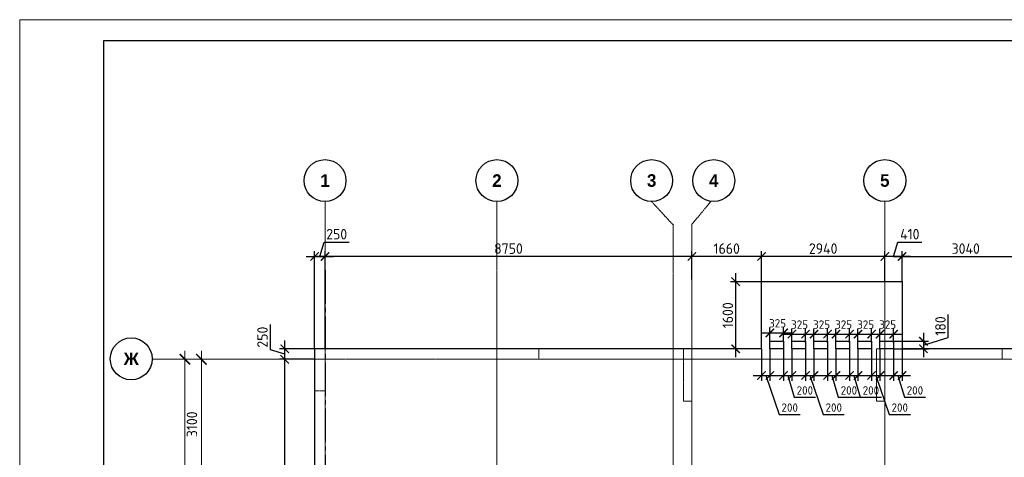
# Model space of a CAD drawing. Header units: millimetres. Extents: x -42044588 to 856694, y -806701 to 941911.
# Tile 21 of 256: x -203199 to -179718, y -417207 to -406777. Entities that reach past the tile are written whole.
import ezdxf

# ---------------------------------------------------------------- set-up
doc = ezdxf.new("R2010")
doc.units = ezdxf.units.MM
for name, pattern in [('______5', [1100, 800, -100, 100, -100]), ('DASHED', [7, 5, -2, 0]), ('осевая', [50.8, 31.75, -6.35, 6.35, -6.35])]:
    doc.linetypes.add(name, pattern=pattern)
for name, color, linetype, lineweight in [('907Сл Осевые', 1, 'Continuous', 0), ('Оси', 40, '______5', 18), ('Перекрытие ж_бетон', 1, 'Continuous', 30), ('РАЗМЕРЫ', 1, 'Continuous', 9), ('ТОНКИЕ', 7, 'Continuous', 9)]:
    doc.layers.add(name, color=color, linetype=linetype, lineweight=lineweight)
doc.layers.add('Колонна_ бетон', color=7, linetype='Continuous', lineweight=50, true_color=0xb4b496)
doc.layers.add('ТОЛСТЫЕ_ОСНОВНЫЕ', color=6, linetype='Continuous')
doc.styles.add('Century Gothic', font='GOTHIC.TTF')
doc.styles.add('GOST-2.304_Type-B', font='GOST_Common.ttf')
doc.dimstyles.new('СПДС', dxfattribs={"dimscale": 100, "dimtxt": 2.5, "dimasz": 2, "dimexe": 1.25, "dimexo": 0, "dimtad": 1, "dimdec": 0, "dimrnd": 5, "dimtxsty": 'GOST-2.304_Type-B', "dimblk": 'ARCHTICK', "dimcen": 2.5, "dimdle": 2, "dimclrd": 1, "dimclre": 1, "dimclrt": 1, "dimadec": 0, "dimazin": 2, "dimtfac": 0.75, "dimtdec": 0, "dimtmove": 1, "dimatfit": 3, "dimfxl": 0, "dimtolj": 1, "dimarcsym": 0})

# ---------------------------------------------------------------- blocks, each defined once
blk = doc.blocks.new('_ArchTick')
at = {"color": 0, "linetype": 'ByBlock', "const_width": 0.15}
blk.add_lwpolyline([(-0.5, -0.5), (0.5, 0.5)], dxfattribs=at)
blk = doc.blocks.new('*D1132')
at = {"layer": 'DEFPOINTS', "color": 0, "transparency": 16777216}
for p in [(-196879, -414871), (-196168, -414871), (-196586, -431271)]:
    blk.add_point(p, dxfattribs=at)
at = {"layer": 'РАЗМЕРЫ', "color": 1, "lineweight": -2, "transparency": 16777216}
for p, q in [((-196879, -431471), (-196879, -414671)), ((-196168, -414871), (-197004, -414871)), ((-196586, -431271), (-197004, -431271))]:
    blk.add_line(p, q, dxfattribs=at)
at = {"layer": 'РАЗМЕРЫ', "color": 1, "lineweight": -2, "transparency": 16777216, "xscale": 200, "yscale": 200, "zscale": 200}
for p, rotation in [((-196879, -414871), 90), ((-196879, -431271), 270)]:
    blk.add_blockref('_ArchTick', p, dxfattribs=dict(at, rotation=rotation))
at = {"layer": 'РАЗМЕРЫ', "color": 1, "lineweight": 0, "transparency": 16777216, "insert": (-197066, -423071), "char_height": 250, "attachment_point": 5, "rotation": 90, "style": 'GOST-2.304_Type-B'}
blk.add_mtext('\\A1;16400', dxfattribs=at)
blk = doc.blocks.new('*D1133')
at = {"layer": 'DEFPOINTS', "color": 0, "transparency": 16777216}
for p in [(-196879, -414621), (-196168, -414621), (-196168, -414871)]:
    blk.add_point(p, dxfattribs=at)
at = {"layer": 'РАЗМЕРЫ', "color": 1, "lineweight": -2, "transparency": 16777216}
for p, q in [((-197222, -414643), (-197222, -414043)), ((-196879, -415071), (-196879, -414421)), ((-196879, -414746), (-197222, -414643)), ((-196168, -414621), (-197004, -414621)), ((-196168, -414871), (-197004, -414871))]:
    blk.add_line(p, q, dxfattribs=at)
at = {"layer": 'РАЗМЕРЫ', "color": 1, "lineweight": -2, "transparency": 16777216, "xscale": 200, "yscale": 200, "zscale": 200}
for p, rotation in [((-196879, -414621), 90), ((-196879, -414871), 270)]:
    blk.add_blockref('_ArchTick', p, dxfattribs=dict(at, rotation=rotation))
at = {"layer": 'РАЗМЕРЫ', "color": 1, "lineweight": 0, "transparency": 16777216, "insert": (-197410, -414343), "char_height": 250, "attachment_point": 5, "rotation": 90, "style": 'GOST-2.304_Type-B'}
blk.add_mtext('\\A1;250', dxfattribs=at)
blk = doc.blocks.new('*D1134')
at = {"layer": 'DEFPOINTS', "color": 0, "transparency": 16777216}
for p in [(-195918, -412420), (-196168, -414621), (-195918, -414621)]:
    blk.add_point(p, dxfattribs=at)
at = {"layer": 'РАЗМЕРЫ', "color": 1, "lineweight": -2, "transparency": 16777216}
for p, q in [((-196043, -412420), (-195940, -412076)), ((-195940, -412076), (-195340, -412076)), ((-196168, -414621), (-196168, -412295)), ((-195918, -414621), (-195918, -412295)), ((-196368, -412420), (-195718, -412420))]:
    blk.add_line(p, q, dxfattribs=at)
at = {"layer": 'РАЗМЕРЫ', "color": 1, "lineweight": -2, "transparency": 16777216, "xscale": 200, "yscale": 200, "zscale": 200, "rotation": 180}
blk.add_blockref('_ArchTick', (-196168, -412420), dxfattribs=at)
at = {"layer": 'РАЗМЕРЫ', "color": 1, "lineweight": -2, "transparency": 16777216, "xscale": 200, "yscale": 200, "zscale": 200}
blk.add_blockref('_ArchTick', (-195918, -412420), dxfattribs=at)
at = {"layer": 'РАЗМЕРЫ', "color": 1, "lineweight": 0, "transparency": 16777216, "insert": (-195640, -411889), "char_height": 250, "attachment_point": 5, "style": 'GOST-2.304_Type-B'}
blk.add_mtext('\\A1;250', dxfattribs=at)
blk = doc.blocks.new('подложка стн 1-го этажа')
at = {"layer": 'Колонна_ бетон', "color": 252, "linetype": 'DASHED', "lineweight": 0, "ltscale": 0.5, "true_color": 0x939598, "transparency": 33554687}
for points, elevation in [([(7794, 26362), (8044, 26362), (8044, 25362), (7794, 25362)], -560), ([(12144, 26362), (13144, 26362), (13144, 26112), (12144, 26112)], -560), ([(16594, 26362), (16794, 26362), (16794, 25112), (16594, 25112)], -560), ([(21194, 26362), (21394, 26362), (21394, 25112), (21194, 25112)], -560), ([(24194, 26362), (25194, 26362), (25194, 26112), (24194, 26112)], -360), ([(24194, 26362), (25194, 26362), (25194, 26112), (24194, 26112)], -560)]:
    blk.add_lwpolyline(points, close=True, dxfattribs=dict(at, elevation=elevation))
blk = doc.blocks.new('*U6686')
at = {"layer": 'ТОЛСТЫЕ_ОСНОВНЫЕ', "color": 6}
blk.add_lwpolyline([(20, 5), (886, 5), (886, 415), (20, 415)], close=True, dxfattribs=at)
at = {"layer": 'ТОНКИЕ'}
blk.add_lwpolyline([(0, 0), (891, 0), (891, 420), (0, 420)], close=True, dxfattribs=at)
blk = doc.blocks.new('*D1110')
at = {"layer": 'DEFPOINTS', "color": 0, "transparency": 16777216}
for p in [(-182358, -414621, 0), (-182158, -414621), (-182158, -415257)]:
    blk.add_point(p, dxfattribs=at)
at = {"layer": 'РАЗМЕРЫ', "color": 1, "lineweight": -2, "transparency": 16777216}
for p, q in [((-182358, -414621), (-182358, -415382)), ((-182158, -414621), (-182158, -415382)), ((-182558, -415257), (-181958, -415257)), ((-182258, -415257), (-182102, -415776)), ((-182102, -415776), (-181597, -415776))]:
    blk.add_line(p, q, dxfattribs=at)
at = {"layer": 'РАЗМЕРЫ', "color": 1, "lineweight": -2, "transparency": 16777216, "xscale": 200, "yscale": 200, "zscale": 200, "rotation": 180}
blk.add_blockref('_ArchTick', (-182358, -415257), dxfattribs=at)
at = {"layer": 'РАЗМЕРЫ', "color": 1, "lineweight": -2, "transparency": 16777216, "xscale": 200, "yscale": 200, "zscale": 200}
blk.add_blockref('_ArchTick', (-182158, -415257), dxfattribs=at)
at = {"layer": 'РАЗМЕРЫ', "color": 1, "lineweight": 0, "transparency": 16777216, "insert": (-181850, -415613), "char_height": 200, "attachment_point": 5, "style": 'GOST-2.304_Type-B'}
blk.add_mtext('\\A1;200', dxfattribs=at)
blk = doc.blocks.new('*D1111')
at = {"layer": 'DEFPOINTS', "color": 0, "transparency": 16777216}
for p in [(-182883, -414621, 0), (-182683, -414621), (-182683, -415257)]:
    blk.add_point(p, dxfattribs=at)
at = {"layer": 'РАЗМЕРЫ', "color": 1, "lineweight": -2, "transparency": 16777216}
for p, q in [((-182883, -414621), (-182883, -415382)), ((-182683, -414621), (-182683, -415382)), ((-183083, -415257), (-182483, -415257)), ((-182783, -415257), (-182464, -416184)), ((-182464, -416184), (-181959, -416184))]:
    blk.add_line(p, q, dxfattribs=at)
at = {"layer": 'РАЗМЕРЫ', "color": 1, "lineweight": -2, "transparency": 16777216, "xscale": 200, "yscale": 200, "zscale": 200, "rotation": 180}
blk.add_blockref('_ArchTick', (-182883, -415257), dxfattribs=at)
at = {"layer": 'РАЗМЕРЫ', "color": 1, "lineweight": -2, "transparency": 16777216, "xscale": 200, "yscale": 200, "zscale": 200}
blk.add_blockref('_ArchTick', (-182683, -415257), dxfattribs=at)
at = {"layer": 'РАЗМЕРЫ', "color": 1, "lineweight": 0, "transparency": 16777216, "insert": (-182212, -416022), "char_height": 200, "attachment_point": 5, "style": 'GOST-2.304_Type-B'}
blk.add_mtext('\\A1;200', dxfattribs=at)
blk = doc.blocks.new('*D1112')
at = {"layer": 'DEFPOINTS', "color": 0, "transparency": 16777216}
for p in [(-184983, -414621, 0), (-184783, -414621), (-184783, -415257)]:
    blk.add_point(p, dxfattribs=at)
at = {"layer": 'РАЗМЕРЫ', "color": 1, "lineweight": -2, "transparency": 16777216}
for p, q in [((-184983, -414621), (-184983, -415382)), ((-184783, -414621), (-184783, -415382)), ((-185183, -415257), (-184583, -415257)), ((-184883, -415257), (-184727, -415776)), ((-184727, -415776), (-184222, -415776))]:
    blk.add_line(p, q, dxfattribs=at)
at = {"layer": 'РАЗМЕРЫ', "color": 1, "lineweight": -2, "transparency": 16777216, "xscale": 200, "yscale": 200, "zscale": 200, "rotation": 180}
blk.add_blockref('_ArchTick', (-184983, -415257), dxfattribs=at)
at = {"layer": 'РАЗМЕРЫ', "color": 1, "lineweight": -2, "transparency": 16777216, "xscale": 200, "yscale": 200, "zscale": 200}
blk.add_blockref('_ArchTick', (-184783, -415257), dxfattribs=at)
at = {"layer": 'РАЗМЕРЫ', "color": 1, "lineweight": 0, "transparency": 16777216, "insert": (-184475, -415613), "char_height": 200, "attachment_point": 5, "style": 'GOST-2.304_Type-B'}
blk.add_mtext('\\A1;200', dxfattribs=at)
blk = doc.blocks.new('*D1113')
at = {"layer": 'DEFPOINTS', "color": 0, "transparency": 16777216}
for p in [(-185508, -414621, 0), (-185308, -414621), (-185308, -415257)]:
    blk.add_point(p, dxfattribs=at)
at = {"layer": 'РАЗМЕРЫ', "color": 1, "lineweight": -2, "transparency": 16777216}
for p, q in [((-185508, -414621), (-185508, -415382)), ((-185308, -414621), (-185308, -415382)), ((-185708, -415257), (-185108, -415257)), ((-185408, -415257), (-185089, -416184)), ((-185089, -416184), (-184584, -416184))]:
    blk.add_line(p, q, dxfattribs=at)
at = {"layer": 'РАЗМЕРЫ', "color": 1, "lineweight": -2, "transparency": 16777216, "xscale": 200, "yscale": 200, "zscale": 200, "rotation": 180}
blk.add_blockref('_ArchTick', (-185508, -415257), dxfattribs=at)
at = {"layer": 'РАЗМЕРЫ', "color": 1, "lineweight": -2, "transparency": 16777216, "xscale": 200, "yscale": 200, "zscale": 200}
blk.add_blockref('_ArchTick', (-185308, -415257), dxfattribs=at)
at = {"layer": 'РАЗМЕРЫ', "color": 1, "lineweight": 0, "transparency": 16777216, "insert": (-184836, -416022), "char_height": 200, "attachment_point": 5, "style": 'GOST-2.304_Type-B'}
blk.add_mtext('\\A1;200', dxfattribs=at)
blk = doc.blocks.new('*D1114')
at = {"layer": 'DEFPOINTS', "color": 0, "transparency": 16777216}
for p in [(-183933, -414621, 0), (-183733, -414621), (-183733, -415257)]:
    blk.add_point(p, dxfattribs=at)
at = {"layer": 'РАЗМЕРЫ', "color": 1, "lineweight": -2, "transparency": 16777216}
for p, q in [((-183933, -414621), (-183933, -415382)), ((-183733, -414621), (-183733, -415382)), ((-184133, -415257), (-183533, -415257)), ((-183833, -415257), (-183677, -415776)), ((-183677, -415776), (-183172, -415776))]:
    blk.add_line(p, q, dxfattribs=at)
at = {"layer": 'РАЗМЕРЫ', "color": 1, "lineweight": -2, "transparency": 16777216, "xscale": 200, "yscale": 200, "zscale": 200, "rotation": 180}
blk.add_blockref('_ArchTick', (-183933, -415257), dxfattribs=at)
at = {"layer": 'РАЗМЕРЫ', "color": 1, "lineweight": -2, "transparency": 16777216, "xscale": 200, "yscale": 200, "zscale": 200}
blk.add_blockref('_ArchTick', (-183733, -415257), dxfattribs=at)
at = {"layer": 'РАЗМЕРЫ', "color": 1, "lineweight": 0, "transparency": 16777216, "insert": (-183425, -415613), "char_height": 200, "attachment_point": 5, "style": 'GOST-2.304_Type-B'}
blk.add_mtext('\\A1;200', dxfattribs=at)
blk = doc.blocks.new('*D1115')
at = {"layer": 'DEFPOINTS', "color": 0, "transparency": 16777216}
for p in [(-184458, -414621, 0), (-184258, -414621), (-184258, -415257)]:
    blk.add_point(p, dxfattribs=at)
at = {"layer": 'РАЗМЕРЫ', "color": 1, "lineweight": -2, "transparency": 16777216}
for p, q in [((-184458, -414621), (-184458, -415382)), ((-184258, -414621), (-184258, -415382)), ((-184658, -415257), (-184058, -415257)), ((-184358, -415257), (-184039, -416184)), ((-184039, -416184), (-183534, -416184))]:
    blk.add_line(p, q, dxfattribs=at)
at = {"layer": 'РАЗМЕРЫ', "color": 1, "lineweight": -2, "transparency": 16777216, "xscale": 200, "yscale": 200, "zscale": 200, "rotation": 180}
blk.add_blockref('_ArchTick', (-184458, -415257), dxfattribs=at)
at = {"layer": 'РАЗМЕРЫ', "color": 1, "lineweight": -2, "transparency": 16777216, "xscale": 200, "yscale": 200, "zscale": 200}
blk.add_blockref('_ArchTick', (-184258, -415257), dxfattribs=at)
at = {"layer": 'РАЗМЕРЫ', "color": 1, "lineweight": 0, "transparency": 16777216, "insert": (-183786, -416022), "char_height": 200, "attachment_point": 5, "style": 'GOST-2.304_Type-B'}
blk.add_mtext('\\A1;200', dxfattribs=at)
blk = doc.blocks.new('*D1116')
at = {"layer": 'DEFPOINTS', "color": 0, "transparency": 16777216}
for p in [(-183408, -414621, 0), (-183208, -414621), (-183208, -415257)]:
    blk.add_point(p, dxfattribs=at)
at = {"layer": 'РАЗМЕРЫ', "color": 1, "lineweight": -2, "transparency": 16777216}
for p, q in [((-183408, -414621), (-183408, -415382)), ((-183208, -414621), (-183208, -415382)), ((-183608, -415257), (-183008, -415257)), ((-183308, -415257), (-183152, -415776)), ((-183152, -415776), (-182647, -415776))]:
    blk.add_line(p, q, dxfattribs=at)
at = {"layer": 'РАЗМЕРЫ', "color": 1, "lineweight": -2, "transparency": 16777216, "xscale": 200, "yscale": 200, "zscale": 200, "rotation": 180}
blk.add_blockref('_ArchTick', (-183408, -415257), dxfattribs=at)
at = {"layer": 'РАЗМЕРЫ', "color": 1, "lineweight": -2, "transparency": 16777216, "xscale": 200, "yscale": 200, "zscale": 200}
blk.add_blockref('_ArchTick', (-183208, -415257), dxfattribs=at)
at = {"layer": 'РАЗМЕРЫ', "color": 1, "lineweight": 0, "transparency": 16777216, "insert": (-182900, -415613), "char_height": 200, "attachment_point": 5, "style": 'GOST-2.304_Type-B'}
blk.add_mtext('\\A1;200', dxfattribs=at)
blk = doc.blocks.new('*D1168')
at = {"layer": 'DEFPOINTS', "color": 0, "transparency": 16777216}
for p in [(-184983, -414242), (-185308, -414471), (-184983, -414441, 0)]:
    blk.add_point(p, dxfattribs=at)
at = {"layer": 'РАЗМЕРЫ', "color": 1, "lineweight": -2, "transparency": 16777216}
for p, q in [((-185308, -414471), (-185308, -414117)), ((-184983, -414441), (-184983, -414117)), ((-185508, -414242), (-184783, -414242))]:
    blk.add_line(p, q, dxfattribs=at)
at = {"layer": 'РАЗМЕРЫ', "color": 1, "lineweight": -2, "transparency": 16777216, "xscale": 200, "yscale": 200, "zscale": 200, "rotation": 180}
blk.add_blockref('_ArchTick', (-185308, -414242), dxfattribs=at)
at = {"layer": 'РАЗМЕРЫ', "color": 1, "lineweight": -2, "transparency": 16777216, "xscale": 200, "yscale": 200, "zscale": 200}
blk.add_blockref('_ArchTick', (-184983, -414242), dxfattribs=at)
at = {"layer": 'РАЗМЕРЫ', "color": 1, "lineweight": 0, "transparency": 16777216, "insert": (-185126, -414013), "char_height": 200, "attachment_point": 5, "style": 'GOST-2.304_Type-B'}
blk.add_mtext('\\A1;325', dxfattribs=at)
blk = doc.blocks.new('*D1117')
at = {"layer": 'DEFPOINTS', "color": 0, "transparency": 16777216}
for p in [(-184458, -414272), (-184783, -414471), (-184458, -414471, 0)]:
    blk.add_point(p, dxfattribs=at)
at = {"layer": 'РАЗМЕРЫ', "color": 1, "lineweight": -2, "transparency": 16777216}
for p, q in [((-184783, -414471), (-184783, -414147)), ((-184458, -414471), (-184458, -414147)), ((-184983, -414272), (-184258, -414272))]:
    blk.add_line(p, q, dxfattribs=at)
at = {"layer": 'РАЗМЕРЫ', "color": 1, "lineweight": -2, "transparency": 16777216, "xscale": 200, "yscale": 200, "zscale": 200, "rotation": 180}
blk.add_blockref('_ArchTick', (-184783, -414272), dxfattribs=at)
at = {"layer": 'РАЗМЕРЫ', "color": 1, "lineweight": -2, "transparency": 16777216, "xscale": 200, "yscale": 200, "zscale": 200}
blk.add_blockref('_ArchTick', (-184458, -414272), dxfattribs=at)
at = {"layer": 'РАЗМЕРЫ', "color": 1, "lineweight": 0, "transparency": 16777216, "insert": (-184601, -414043), "char_height": 200, "attachment_point": 5, "style": 'GOST-2.304_Type-B'}
blk.add_mtext('\\A1;325', dxfattribs=at)
blk = doc.blocks.new('*D1118')
at = {"layer": 'DEFPOINTS', "color": 0, "transparency": 16777216}
for p in [(-183933, -414272), (-184258, -414471), (-183933, -414471, 0)]:
    blk.add_point(p, dxfattribs=at)
at = {"layer": 'РАЗМЕРЫ', "color": 1, "lineweight": -2, "transparency": 16777216}
for p, q in [((-184258, -414471), (-184258, -414147)), ((-183933, -414471), (-183933, -414147)), ((-184458, -414272), (-183733, -414272))]:
    blk.add_line(p, q, dxfattribs=at)
at = {"layer": 'РАЗМЕРЫ', "color": 1, "lineweight": -2, "transparency": 16777216, "xscale": 200, "yscale": 200, "zscale": 200, "rotation": 180}
blk.add_blockref('_ArchTick', (-184258, -414272), dxfattribs=at)
at = {"layer": 'РАЗМЕРЫ', "color": 1, "lineweight": -2, "transparency": 16777216, "xscale": 200, "yscale": 200, "zscale": 200}
blk.add_blockref('_ArchTick', (-183933, -414272), dxfattribs=at)
at = {"layer": 'РАЗМЕРЫ', "color": 1, "lineweight": 0, "transparency": 16777216, "insert": (-184076, -414043), "char_height": 200, "attachment_point": 5, "style": 'GOST-2.304_Type-B'}
blk.add_mtext('\\A1;325', dxfattribs=at)
blk = doc.blocks.new('*D1119')
at = {"layer": 'DEFPOINTS', "color": 0, "transparency": 16777216}
for p in [(-183408, -414272), (-183733, -414471), (-183408, -414471, 0)]:
    blk.add_point(p, dxfattribs=at)
at = {"layer": 'РАЗМЕРЫ', "color": 1, "lineweight": -2, "transparency": 16777216}
for p, q in [((-183733, -414471), (-183733, -414147)), ((-183408, -414471), (-183408, -414147)), ((-183933, -414272), (-183208, -414272))]:
    blk.add_line(p, q, dxfattribs=at)
at = {"layer": 'РАЗМЕРЫ', "color": 1, "lineweight": -2, "transparency": 16777216, "xscale": 200, "yscale": 200, "zscale": 200, "rotation": 180}
blk.add_blockref('_ArchTick', (-183733, -414272), dxfattribs=at)
at = {"layer": 'РАЗМЕРЫ', "color": 1, "lineweight": -2, "transparency": 16777216, "xscale": 200, "yscale": 200, "zscale": 200}
blk.add_blockref('_ArchTick', (-183408, -414272), dxfattribs=at)
at = {"layer": 'РАЗМЕРЫ', "color": 1, "lineweight": 0, "transparency": 16777216, "insert": (-183551, -414043), "char_height": 200, "attachment_point": 5, "style": 'GOST-2.304_Type-B'}
blk.add_mtext('\\A1;325', dxfattribs=at)
blk = doc.blocks.new('*D1120')
at = {"layer": 'DEFPOINTS', "color": 0, "transparency": 16777216}
for p in [(-182883, -414272), (-183208, -414471), (-182883, -414471, 0)]:
    blk.add_point(p, dxfattribs=at)
at = {"layer": 'РАЗМЕРЫ', "color": 1, "lineweight": -2, "transparency": 16777216}
for p, q in [((-183208, -414471), (-183208, -414147)), ((-182883, -414471), (-182883, -414147)), ((-183408, -414272), (-182683, -414272))]:
    blk.add_line(p, q, dxfattribs=at)
at = {"layer": 'РАЗМЕРЫ', "color": 1, "lineweight": -2, "transparency": 16777216, "xscale": 200, "yscale": 200, "zscale": 200, "rotation": 180}
blk.add_blockref('_ArchTick', (-183208, -414272), dxfattribs=at)
at = {"layer": 'РАЗМЕРЫ', "color": 1, "lineweight": -2, "transparency": 16777216, "xscale": 200, "yscale": 200, "zscale": 200}
blk.add_blockref('_ArchTick', (-182883, -414272), dxfattribs=at)
at = {"layer": 'РАЗМЕРЫ', "color": 1, "lineweight": 0, "transparency": 16777216, "insert": (-183026, -414043), "char_height": 200, "attachment_point": 5, "style": 'GOST-2.304_Type-B'}
blk.add_mtext('\\A1;325', dxfattribs=at)
blk = doc.blocks.new('*D1121')
at = {"layer": 'DEFPOINTS', "color": 0, "transparency": 16777216}
for p in [(-182358, -414272), (-182683, -414471), (-182358, -414471, 0)]:
    blk.add_point(p, dxfattribs=at)
at = {"layer": 'РАЗМЕРЫ', "color": 1, "lineweight": -2, "transparency": 16777216}
for p, q in [((-182683, -414471), (-182683, -414147)), ((-182358, -414471), (-182358, -414147)), ((-182883, -414272), (-182158, -414272))]:
    blk.add_line(p, q, dxfattribs=at)
at = {"layer": 'РАЗМЕРЫ', "color": 1, "lineweight": -2, "transparency": 16777216, "xscale": 200, "yscale": 200, "zscale": 200, "rotation": 180}
blk.add_blockref('_ArchTick', (-182683, -414272), dxfattribs=at)
at = {"layer": 'РАЗМЕРЫ', "color": 1, "lineweight": -2, "transparency": 16777216, "xscale": 200, "yscale": 200, "zscale": 200}
blk.add_blockref('_ArchTick', (-182358, -414272), dxfattribs=at)
at = {"layer": 'РАЗМЕРЫ', "color": 1, "lineweight": 0, "transparency": 16777216, "insert": (-182501, -414043), "char_height": 200, "attachment_point": 5, "style": 'GOST-2.304_Type-B'}
blk.add_mtext('\\A1;325', dxfattribs=at)
blk = doc.blocks.new('*D1169')
at = {"layer": 'DEFPOINTS', "color": 0, "transparency": 16777216}
for p in [(-182568, -412420), (-182568, -413021), (-182158, -413026)]:
    blk.add_point(p, dxfattribs=at)
at = {"layer": 'РАЗМЕРЫ', "color": 1, "lineweight": -2, "transparency": 16777216}
for p, q in [((-182363, -412420), (-182260, -412076)), ((-182260, -412076), (-181685, -412076)), ((-182568, -413021), (-182568, -412295)), ((-182158, -413026), (-182158, -412295)), ((-181958, -412420), (-182768, -412420))]:
    blk.add_line(p, q, dxfattribs=at)
at = {"layer": 'РАЗМЕРЫ', "color": 1, "lineweight": -2, "transparency": 16777216, "xscale": 200, "yscale": 200, "zscale": 200, "rotation": 180}
blk.add_blockref('_ArchTick', (-182568, -412420), dxfattribs=at)
at = {"layer": 'РАЗМЕРЫ', "color": 1, "lineweight": -2, "transparency": 16777216, "xscale": 200, "yscale": 200, "zscale": 200}
blk.add_blockref('_ArchTick', (-182158, -412420), dxfattribs=at)
at = {"layer": 'РАЗМЕРЫ', "color": 1, "lineweight": 0, "transparency": 16777216, "insert": (-181972, -411889), "char_height": 250, "attachment_point": 5, "style": 'GOST-2.304_Type-B'}
blk.add_mtext('\\A1;410', dxfattribs=at)
blk = doc.blocks.new('*D1170')
at = {"layer": 'DEFPOINTS', "color": 0, "transparency": 16777216}
for p in [(-185508, -412420), (-185508, -413021), (-182568, -413021)]:
    blk.add_point(p, dxfattribs=at)
at = {"layer": 'РАЗМЕРЫ', "color": 1, "lineweight": -2, "transparency": 16777216}
for p, q in [((-185508, -413021), (-185508, -412295)), ((-182568, -413021), (-182568, -412295)), ((-182368, -412420), (-185708, -412420))]:
    blk.add_line(p, q, dxfattribs=at)
at = {"layer": 'РАЗМЕРЫ', "color": 1, "lineweight": -2, "transparency": 16777216, "xscale": 200, "yscale": 200, "zscale": 200, "rotation": 180}
blk.add_blockref('_ArchTick', (-185508, -412420), dxfattribs=at)
at = {"layer": 'РАЗМЕРЫ', "color": 1, "lineweight": -2, "transparency": 16777216, "xscale": 200, "yscale": 200, "zscale": 200}
blk.add_blockref('_ArchTick', (-182568, -412420), dxfattribs=at)
at = {"layer": 'РАЗМЕРЫ', "color": 1, "lineweight": 0, "transparency": 16777216, "insert": (-184038, -412233), "char_height": 250, "attachment_point": 5, "style": 'GOST-2.304_Type-B'}
blk.add_mtext('\\A1;2940', dxfattribs=at)
blk = doc.blocks.new('*D1171')
at = {"layer": 'DEFPOINTS', "color": 0, "transparency": 16777216}
for p in [(-187168, -412420), (-187168, -412973), (-185508, -413021)]:
    blk.add_point(p, dxfattribs=at)
at = {"layer": 'РАЗМЕРЫ', "color": 1, "lineweight": -2, "transparency": 16777216}
for p, q in [((-187168, -412973), (-187168, -412295)), ((-185508, -413021), (-185508, -412295)), ((-185308, -412420), (-187368, -412420))]:
    blk.add_line(p, q, dxfattribs=at)
at = {"layer": 'РАЗМЕРЫ', "color": 1, "lineweight": -2, "transparency": 16777216, "xscale": 200, "yscale": 200, "zscale": 200, "rotation": 180}
blk.add_blockref('_ArchTick', (-187168, -412420), dxfattribs=at)
at = {"layer": 'РАЗМЕРЫ', "color": 1, "lineweight": -2, "transparency": 16777216, "xscale": 200, "yscale": 200, "zscale": 200}
blk.add_blockref('_ArchTick', (-185508, -412420), dxfattribs=at)
at = {"layer": 'РАЗМЕРЫ', "color": 1, "lineweight": 0, "transparency": 16777216, "insert": (-186338, -412233), "char_height": 250, "attachment_point": 5, "style": 'GOST-2.304_Type-B'}
blk.add_mtext('\\A1;1660', dxfattribs=at)
blk = doc.blocks.new('*D1155')
at = {"layer": 'DEFPOINTS', "color": 0, "transparency": 16777216}
for p in [(-195918, -412420), (-187168, -412973), (-195918, -413458)]:
    blk.add_point(p, dxfattribs=at)
at = {"layer": 'РАЗМЕРЫ', "color": 1, "lineweight": -2, "transparency": 16777216}
for p, q in [((-195918, -413458), (-195918, -412295)), ((-187168, -412973), (-187168, -412295)), ((-186968, -412420), (-196118, -412420))]:
    blk.add_line(p, q, dxfattribs=at)
at = {"layer": 'РАЗМЕРЫ', "color": 1, "lineweight": -2, "transparency": 16777216, "xscale": 200, "yscale": 200, "zscale": 200, "rotation": 180}
blk.add_blockref('_ArchTick', (-195918, -412420), dxfattribs=at)
at = {"layer": 'РАЗМЕРЫ', "color": 1, "lineweight": -2, "transparency": 16777216, "xscale": 200, "yscale": 200, "zscale": 200}
blk.add_blockref('_ArchTick', (-187168, -412420), dxfattribs=at)
at = {"layer": 'РАЗМЕРЫ', "color": 1, "lineweight": 0, "transparency": 16777216, "insert": (-191543, -412233), "char_height": 250, "attachment_point": 5, "style": 'GOST-2.304_Type-B'}
blk.add_mtext('\\A1;8750', dxfattribs=at)
blk = doc.blocks.new('*D1175')
at = {"layer": 'DEFPOINTS', "color": 0, "transparency": 16777216}
for p in [(-179118, -412420), (-182158, -413026), (-179118, -413046)]:
    blk.add_point(p, dxfattribs=at)
at = {"layer": 'РАЗМЕРЫ', "color": 1, "lineweight": -2, "transparency": 16777216}
for p, q in [((-182158, -413026), (-182158, -412295)), ((-179118, -413046), (-179118, -412295)), ((-182358, -412420), (-178918, -412420))]:
    blk.add_line(p, q, dxfattribs=at)
at = {"layer": 'РАЗМЕРЫ', "color": 1, "lineweight": -2, "transparency": 16777216, "xscale": 200, "yscale": 200, "zscale": 200, "rotation": 180}
blk.add_blockref('_ArchTick', (-182158, -412420), dxfattribs=at)
at = {"layer": 'РАЗМЕРЫ', "color": 1, "lineweight": -2, "transparency": 16777216, "xscale": 200, "yscale": 200, "zscale": 200}
blk.add_blockref('_ArchTick', (-179118, -412420), dxfattribs=at)
at = {"layer": 'РАЗМЕРЫ', "color": 1, "lineweight": 0, "transparency": 16777216, "insert": (-180638, -412233), "char_height": 250, "attachment_point": 5, "style": 'GOST-2.304_Type-B'}
blk.add_mtext('\\A1;3040', dxfattribs=at)
blk = doc.blocks.new('*D6709')
at = {"color": 1, "lineweight": -2, "transparency": 16777216}
for p, q in [((-89046, -342901), (-89046, -326101)), ((-89266, -326301), (-88921, -326301)), ((-89046, -342701), (-89171, -342701))]:
    blk.add_line(p, q, dxfattribs=at)
at = {"layer": 'DEFPOINTS', "color": 0, "transparency": 16777216}
for p in [(-89266, -326301), (-89046, -326301), (-89046, -342701)]:
    blk.add_point(p, dxfattribs=at)
at = {"color": 1, "lineweight": -2, "transparency": 16777216, "xscale": 250, "yscale": 250, "zscale": 250}
for p, rotation in [((-89046, -326301), 90), ((-89046, -342701), 270)]:
    blk.add_blockref('_ArchTick', p, dxfattribs=dict(at, rotation=rotation))
at = {"color": 1, "transparency": 16777216, "insert": (-89271, -334259), "char_height": 250, "width": 104166.67, "attachment_point": 5, "rotation": 90, "style": 'GOST-2.304_Type-B'}
blk.add_mtext('\\A1;16400', dxfattribs=at)
blk = doc.blocks.new('NSY101')
at = {"color": 0, "linetype": 'ByBlock', "lineweight": -2}
blk.add_circle((0, 0), 50, dxfattribs=at)
blk = doc.blocks.new('СЛОЖНЫЙ_ОБЪЕКТ_0')
at = {"layer": 'Оси', "color": 16, "linetype": 'Continuous', "lineweight": 25, "transparency": 33554687, "xscale": 9.999999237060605, "yscale": 9.999999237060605, "zscale": 9.999999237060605}
blk.add_blockref('NSY101', (8813, -989), dxfattribs=at)
at = {"layer": 'Оси', "color": 16, "linetype": 'Continuous', "lineweight": 25, "transparency": 33554687, "insert": (8813, -989), "char_height": 300, "width": 385, "attachment_point": 5, "style": 'Century Gothic'}
blk.add_mtext('\\A1;{\\fCentury Gothic|i0|b1;\\H300.000000;\\W1.000000;\\C16;2}\\P', dxfattribs=at)
blk = doc.blocks.new('СЛОЖНЫЙ_ОБЪЕКТ_1')
at = {"layer": 'Оси', "color": 16, "linetype": 'Continuous', "lineweight": 25, "transparency": 33554687, "xscale": 9.999999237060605, "yscale": 9.999999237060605, "zscale": 9.999999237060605}
blk.add_blockref('NSY101', (18063, -989), dxfattribs=at)
at = {"layer": 'Оси', "color": 16, "linetype": 'Continuous', "lineweight": 25, "transparency": 33554687, "insert": (18063, -989), "char_height": 300, "width": 385, "attachment_point": 5, "style": 'Century Gothic'}
blk.add_mtext('\\A1;{\\fCentury Gothic|i0|b1;\\H300.000000;\\W1.000000;\\C16;5}\\P', dxfattribs=at)
blk = doc.blocks.new('СЛОЖНЫЙ_ОБЪЕКТ_28')
at = {"layer": 'Оси', "color": 16, "linetype": 'Continuous', "lineweight": 25, "transparency": 33554687, "xscale": 9.999999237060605, "yscale": 9.999999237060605, "zscale": 9.999999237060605}
blk.add_blockref('NSY101', (-12319, -3597), dxfattribs=at)
at = {"layer": 'Оси', "color": 16, "linetype": 'Continuous', "lineweight": 25, "transparency": 33554687, "insert": (-12319, -3597), "char_height": 300, "width": 540, "attachment_point": 5, "style": 'Century Gothic'}
blk.add_mtext('\\A1;{\\fCentury Gothic|i0|b1;\\H300.000000;\\W1.000000;\\C16;Ж}\\P', dxfattribs=at)
blk = doc.blocks.new('СЛОЖНЫЙ_ОБЪЕКТ_43')
at = {"layer": 'Оси', "color": 16, "linetype": 'Continuous', "lineweight": 25, "transparency": 33554687, "xscale": 9.999999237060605, "yscale": 9.999999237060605, "zscale": 9.999999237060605}
blk.add_blockref('NSY101', (5133, -989), dxfattribs=at)
at = {"layer": 'Оси', "color": 16, "linetype": 'Continuous', "lineweight": 25, "transparency": 33554687, "insert": (5133, -989), "char_height": 300, "width": 385, "attachment_point": 5, "style": 'Century Gothic'}
blk.add_mtext('\\A1;{\\fCentury Gothic|i0|b1;\\H300.000000;\\W1.000000;\\C16;1}\\P', dxfattribs=at)
blk = doc.blocks.new('СЛОЖНЫЙ_ОБЪЕКТ_44')
at = {"layer": 'Оси', "color": 16, "linetype": 'Continuous', "lineweight": 25, "transparency": 33554687, "xscale": 9.999999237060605, "yscale": 9.999999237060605, "zscale": 9.999999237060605}
blk.add_blockref('NSY101', (12503, -989), dxfattribs=at)
at = {"layer": 'Оси', "color": 16, "linetype": 'Continuous', "lineweight": 25, "transparency": 33554687, "insert": (12503, -989), "char_height": 300, "width": 385, "attachment_point": 5, "style": 'Century Gothic'}
blk.add_mtext('\\A1;{\\fCentury Gothic|i0|b1;\\H300.000000;\\W1.000000;\\C16;3}\\P', dxfattribs=at)
blk = doc.blocks.new('СЛОЖНЫЙ_ОБЪЕКТ_45')
at = {"layer": 'Оси', "color": 16, "linetype": 'Continuous', "lineweight": 25, "transparency": 33554687, "xscale": 9.999999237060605, "yscale": 9.999999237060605, "zscale": 9.999999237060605}
blk.add_blockref('NSY101', (13983, -989), dxfattribs=at)
at = {"layer": 'Оси', "color": 16, "linetype": 'Continuous', "lineweight": 25, "transparency": 33554687, "insert": (13983, -989), "char_height": 300, "width": 385, "attachment_point": 5, "style": 'Century Gothic'}
blk.add_mtext('\\A1;{\\fCentury Gothic|i0|b1;\\H300.000000;\\W1.000000;\\C16;4}\\P', dxfattribs=at)
blk = doc.blocks.new('*D6716')
at = {"color": 1, "lineweight": -2, "transparency": 16777216}
for p, q in [((-88653, -329601), (-88653, -326101)), ((-89077, -326301), (-88528, -326301)), ((-88653, -329401), (-88778, -329401))]:
    blk.add_line(p, q, dxfattribs=at)
at = {"layer": 'DEFPOINTS', "color": 0, "transparency": 16777216}
for p in [(-89077, -326301), (-88653, -326301), (-88653, -329401)]:
    blk.add_point(p, dxfattribs=at)
at = {"color": 1, "lineweight": -2, "transparency": 16777216, "xscale": 250, "yscale": 250, "zscale": 250}
for p, rotation in [((-88653, -326301), 90), ((-88653, -329401), 270)]:
    blk.add_blockref('_ArchTick', p, dxfattribs=dict(at, rotation=rotation))
at = {"color": 1, "transparency": 16777216, "insert": (-88878, -327851), "char_height": 250, "width": 83333.33, "attachment_point": 5, "rotation": 90, "style": 'GOST-2.304_Type-B'}
blk.add_mtext('\\A1;3100', dxfattribs=at)
blk = doc.blocks.new('*D6754')
at = {"layer": '907Сл Осевые', "color": 1, "lineweight": -2, "transparency": 16777216}
for p, q in [((-185508, -413021), (-186251, -413021)), ((-186126, -412821), (-186126, -414821)), ((-185508, -414621), (-186251, -414621))]:
    blk.add_line(p, q, dxfattribs=at)
at = {"layer": 'DEFPOINTS', "color": 0, "transparency": 16777216}
for p in [(-185508, -413021), (-186126, -414621), (-185508, -414621, 0)]:
    blk.add_point(p, dxfattribs=at)
at = {"layer": '907Сл Осевые', "color": 1, "lineweight": -2, "transparency": 16777216, "xscale": 200, "yscale": 200, "zscale": 200}
for p, rotation in [((-186126, -413021), 90), ((-186126, -414621), 270)]:
    blk.add_blockref('_ArchTick', p, dxfattribs=dict(at, rotation=rotation))
at = {"layer": '907Сл Осевые', "color": 1, "lineweight": 0, "transparency": 16777216, "insert": (-186313, -413821), "char_height": 250, "attachment_point": 5, "rotation": 90, "style": 'GOST-2.304_Type-B'}
blk.add_mtext('\\A1;1600', dxfattribs=at)
blk = doc.blocks.new('*D7409')
at = {"layer": '907Сл Осевые', "color": 1, "lineweight": -2, "transparency": 16777216}
for p, q in [((-181054, -414353), (-181054, -413803)), ((-181648, -414241), (-181648, -414821)), ((-181648, -414531), (-181054, -414353)), ((-182358, -414441), (-181523, -414441)), ((-182358, -414621), (-181523, -414621))]:
    blk.add_line(p, q, dxfattribs=at)
at = {"layer": 'DEFPOINTS', "color": 0, "transparency": 16777216}
for p in [(-182358, -414441, 0), (-182358, -414621), (-181648, -414621)]:
    blk.add_point(p, dxfattribs=at)
at = {"layer": '907Сл Осевые', "color": 1, "lineweight": -2, "transparency": 16777216, "xscale": 200, "yscale": 200, "zscale": 200}
for p, rotation in [((-181648, -414441), 90), ((-181648, -414621), 270)]:
    blk.add_blockref('_ArchTick', p, dxfattribs=dict(at, rotation=rotation))
at = {"layer": '907Сл Осевые', "color": 1, "transparency": 16777216, "insert": (-181242, -414078), "char_height": 250, "attachment_point": 5, "rotation": 90, "style": 'GOST-2.304_Type-B'}
blk.add_mtext('\\A1;180', dxfattribs=at)
blk = doc.blocks.new('оси блок 2')
at = {"layer": 'Оси', "color": 16, "linetype": 'осевая', "lineweight": 0, "ltscale": 0.25, "transparency": 33554687}
for p, q in [((-85704.7, -322543), (-85704.7, -347930)), ((-81604.7, -322543), (-81604.7, -347914.1)), ((-72354.7, -322543), (-72354.7, -347914.1)), ((-77404.7, -323084.4), (-77404.7, -347462.5)), ((-76954.7, -323084.4), (-76954.7, -347468.4)), ((-89822.3, -326301.3), (-37238.5, -326301.3))]:
    blk.add_line(p, q, dxfattribs=at)
at = {"layer": 'Оси', "color": 16, "linetype": 'осевая', "lineweight": 0, "transparency": 33554687}
for p, q in [((-85704.7, -322543), (-85704.7, -323053.3)), ((-77915.3, -322543), (-77404.7, -323097.1)), ((-76505.3, -322543), (-76954.7, -323084.4))]:
    blk.add_line(p, q, dxfattribs=at)
at = {"layer": 'Оси', "color": 16, "linetype": 'Continuous', "lineweight": 25, "transparency": 33554687}
for name, p in [('СЛОЖНЫЙ_ОБЪЕКТ_43', (-90837.7, -321053.5)), ('СЛОЖНЫЙ_ОБЪЕКТ_0', (-90418.2, -321053.5)), ('СЛОЖНЫЙ_ОБЪЕКТ_44', (-90418.2, -321053.5)), ('СЛОЖНЫЙ_ОБЪЕКТ_45', (-90418.2, -321053.5)), ('СЛОЖНЫЙ_ОБЪЕКТ_1', (-90418.2, -321053.5)), ('СЛОЖНЫЙ_ОБЪЕКТ_28', (-78007.2, -322694.4))]:
    blk.add_blockref(name, p, dxfattribs=at)
for base, p1, p2, picture, middle in [((-89046, -326301.3), (-89046, -342701.3), (-89266.1, -326301.3), '*D6709', (-89046, -334259)), ((-88653.5, -326301.3), (-88653.5, -329401.3), (-89077, -326301.3), '*D6716', (-88653.5, -327851.3))]:
    dim = blk.add_linear_dim(base=base, p1=p1, p2=p2, angle=90, dimstyle='СПДС', override={"dimgap": 1})
    dim.commit()
    dim.dimension.update_dxf_attribs({"geometry": picture, "text_midpoint": middle, "dimtype": 160})

msp = doc.modelspace()

# ---------------------------------------------------------------- linework, layer by layer
at = {"layer": 'Оси', "color": 16, "linetype": '______5', "lineweight": 25, "transparency": 33554687}
msp.add_line((-195918.038, -412747.408), (-195918.038, -436737.408), dxfattribs=at)
at = {"layer": 'Перекрытие ж_бетон'}
for p, q in [((-185508.038, -413020.687), (-182158.038, -413020.687)), ((-185508.038, -414620.686), (-185508.038, -413020.687)), ((-182158.038, -413020.687), (-182158.038, -414620.686))]:
    msp.add_line(p, q, dxfattribs=at)
for points in [[(-185508.038, -414620.686), (-185508.038, -414620.686), (-196168.038, -414620.686), (-196168.038, -431520.686)], [(-168918.038, -414620.686), (-182158.038, -414620.686)]]:
    msp.add_lwpolyline(points, dxfattribs=at)
for points, elevation in [([(-184983.051, -414620.686), (-185308.051, -414620.686), (-185308.051, -414440.686), (-184983.051, -414440.686)], 0.018), ([(-184457.971, -414620.686), (-184782.971, -414620.686), (-184782.971, -414440.686), (-184457.971, -414440.686)], -0.071), ([(-183933.078, -414620.686), (-184258.078, -414620.686), (-184258.078, -414440.686), (-183933.078, -414440.686)], 0.036), ([(-183408.091, -414620.686), (-183733.091, -414620.686), (-183733.091, -414440.686), (-183408.091, -414440.686)], 0.053), ([(-182883.104, -414620.686), (-183208.104, -414620.686), (-183208.104, -414440.686), (-182883.104, -414440.686)], 0.071), ([(-182358.118, -414620.686), (-182683.118, -414620.686), (-182683.118, -414440.686), (-182358.118, -414440.686)], 0.089)]:
    msp.add_lwpolyline(points, close=True, dxfattribs=dict(at, elevation=elevation))

# ---------------------------------------------------------------- block references
at = {"xscale": 100, "yscale": 100, "zscale": 100}
msp.add_blockref('*U6686', (-203199.263, -448777.399), dxfattribs=at)
msp.add_blockref('подложка стн 1-го этажа', (-203961.961, -440982.48, 560))
at = {"layer": 'РАЗМЕРЫ'}
msp.add_blockref('оси блок 2', (-110213.32, -88569.364), dxfattribs=at)

# ---------------------------------------------------------------- dimensions: what is measured, and where the dimension line sits
at = {"layer": '907Сл Осевые', "lineweight": 0}
dim = msp.add_linear_dim(base=(-186125.993, -414620.686), p1=(-185508.038, -413020.687), p2=(-185508.051, -414620.686, 0.018), angle=90, dimstyle='СПДС', dxfattribs=at)
dim.commit()
dim.dimension.update_dxf_attribs({"geometry": '*D6754', "text_midpoint": (-186313.493, -413820.687)})
at = {"layer": '907Сл Осевые', "color": 240, "true_color": 0xed1f24}
dim = msp.add_linear_dim(base=(-181648.103, -414620.686), p1=(-182358.118, -414440.686, 0.089), p2=(-182358.037, -414620.686), angle=90, dimstyle='СПДС', dxfattribs=at)
dim.commit()
dim.dimension.update_dxf_attribs({"geometry": '*D7409', "text_midpoint": (-181241.853, -414290.061)})
at = {"layer": 'РАЗМЕРЫ', "lineweight": 0}
for base, p1, p2, picture, middle in [((-195918.038, -412420.006), (-196168.038, -414620.686), (-195918.038, -414620.686), '*D1134', (-195877.413, -411888.756)), ((-182568.038, -412420.006), (-182158.038, -413026.007), (-182568.038, -413020.687), '*D1169', (-182197.413, -411888.756)), ((-195918.038, -412420.006), (-187168.038, -412973.216), (-195918.038, -413457.846), '*D1155', (-191543.038, -412232.506)), ((-187168.038, -412420.006), (-185508.038, -413020.687), (-187168.038, -412973.216), '*D1171', (-186338.038, -412232.506)), ((-185508.038, -412420.006), (-182568.038, -413020.687), (-185508.038, -413020.687), '*D1170', (-184038.038, -412232.506)), ((-179118.038, -412420.006), (-182158.038, -413026.007), (-179118.038, -413045.778), '*D1175', (-180638.038, -412232.506))]:
    dim = msp.add_linear_dim(base=base, p1=p1, p2=p2, dimstyle='СПДС', override={"dimrnd": 5}, dxfattribs=at)
    dim.commit()
    dim.dimension.update_dxf_attribs({"geometry": picture, "text_midpoint": middle})
for base, p1, p2, picture, middle in [((-184983.051, -414242.099), (-185308.051, -414470.686), (-184983.051, -414440.686, 0.018), '*D1168', (-185125.575, -414175.513)), ((-184458.064, -414272.099, 0.018), (-184783.064, -414470.686, 0.018), (-184458.064, -414470.686, 0.036), '*D1117', (-184600.589, -414205.513, 0.018)), ((-183933.078, -414272.099, 0.036), (-184258.078, -414470.686, 0.036), (-183933.078, -414470.686, 0.053), '*D1118', (-184075.602, -414205.513, 0.036)), ((-183408.091, -414272.099, 0.053), (-183733.091, -414470.686, 0.053), (-183408.091, -414470.686, 0.071), '*D1119', (-183550.615, -414205.513, 0.053)), ((-182883.104, -414272.099, 0.071), (-183208.104, -414470.686, 0.071), (-182883.104, -414470.686, 0.089), '*D1120', (-183025.629, -414205.513, 0.071)), ((-182358.118, -414272.099, 0.089), (-182683.118, -414470.686, 0.089), (-182358.118, -414470.686, 0.107), '*D1121', (-182500.642, -414205.513, 0.089))]:
    dim = msp.add_linear_dim(base=base, p1=p1, p2=p2, dimstyle='СПДС', override={"dimtxt": 2, "dimasz": 2, "dimrnd": 5}, dxfattribs=at)
    dim.commit()
    dim.dimension.update_dxf_attribs({"geometry": picture, "text_midpoint": middle, "dimtype": 160})
for base, p1, p2, angle, override, picture, middle in [((-196878.615, -414620.686), (-196168.038, -414870.686), (-196168.038, -414620.686), 90, {"dimrnd": 5}, '*D1133', (-197409.865, -414580.061)), ((-196878.615, -414870.686), (-196585.826, -431270.686), (-196168.038, -414870.686), 90, {"dimrnd": 5}, '*D1132', (-197066.115, -423070.686)), ((-184782.971, -415256.865, -0.071), (-184982.971, -414620.686, -0.053), (-184782.971, -414620.686, -0.071), 180, {"dimtxt": 2, "dimasz": 2, "dimrnd": 5}, '*D1112', (-184664.846, -415613.115, -0.071)), ((-183732.998, -415256.865, -0.053), (-183932.998, -414620.686, -0.036), (-183732.998, -414620.686, -0.053), 180, {"dimtxt": 2, "dimasz": 2, "dimrnd": 5}, '*D1114', (-183614.873, -415613.115, -0.053)), ((-183208.091, -415256.865, 0.053), (-183408.091, -414620.686, 0.071), (-183208.091, -414620.686, 0.053), 180, {"dimtxt": 2, "dimasz": 2, "dimrnd": 5}, '*D1116', (-183089.966, -415613.115, 0.053)), ((-182158.038, -415256.865), (-182358.037, -414620.686, 0.018), (-182158.038, -414620.686), 180, {"dimtxt": 2, "dimasz": 2, "dimrnd": 5}, '*D1110', (-182039.913, -415613.115))]:
    dim = msp.add_linear_dim(base=base, p1=p1, p2=p2, angle=angle, dimstyle='СПДС', override=override, dxfattribs=at)
    dim.commit()
    dim.dimension.update_dxf_attribs({"geometry": picture, "text_midpoint": middle})
for base, p1, p2, picture, middle in [((-185308.051, -415256.865, 0.018), (-185508.051, -414620.686, 0.036), (-185308.051, -414620.686, 0.018), '*D1113', (-185026.436, -416184.116, 0.018)), ((-184258.078, -415256.865, 0.036), (-184458.077, -414620.686, 0.053), (-184258.078, -414620.686, 0.036), '*D1115', (-183976.463, -416184.116, 0.036)), ((-182683.118, -415256.865, 0.089), (-182883.117, -414620.686, 0.107), (-182683.118, -414620.686, 0.089), '*D1111', (-182401.503, -416184.116, 0.089))]:
    dim = msp.add_linear_dim(base=base, p1=p1, p2=p2, angle=180, dimstyle='СПДС', override={"dimtxt": 2, "dimasz": 2, "dimrnd": 5}, dxfattribs=at)
    dim.commit()
    dim.dimension.update_dxf_attribs({"geometry": picture, "text_midpoint": middle, "dimtype": 160})

doc.saveas('drawing.dxf')
